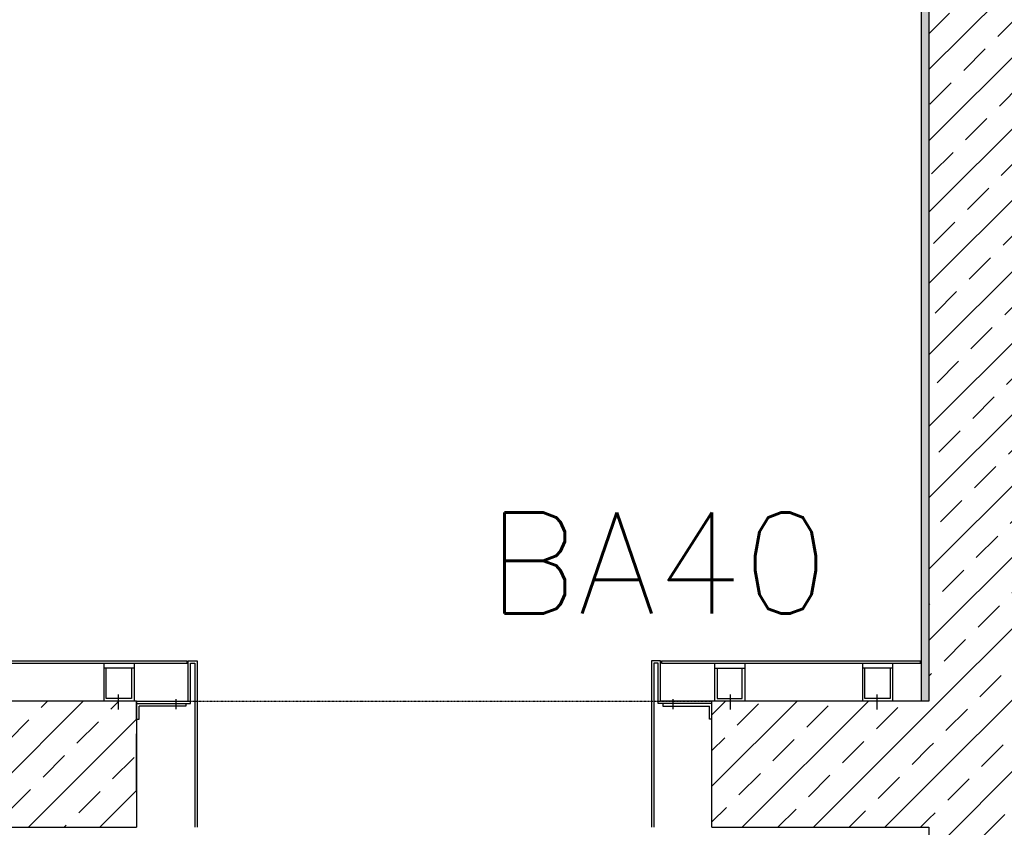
# Model space of a CAD drawing. Header units: millimetres. Extents: x -4577 to 1032787, y -66234 to 201209.
# Tile 245 of 256: x 26248 to 28199, y -49876 to -48276. Entities that reach past the tile are written whole.
import ezdxf

# ---------------------------------------------------------------- set-up
doc = ezdxf.new("R2010")
doc.units = ezdxf.units.MM
for name, pattern in [('510_5_2OG_ELT_1004$0$11-07-22_DS_2OG$0$AUSGEZOGEN', [0]), ('510_5_2OG_ELT_1004$0$11-07-22_DS_2OG$0$STRICHLINIE_S4', [0.095, 0.06, -0.035]), ('510_5_2OG_ELT_1004$0$11-07-22_DS_2OG$0$VERDECKT2_S2', [0.17, 0.1, -0.07]), ('510_5_2OG_ELT_1004$0$VERDECKT', [9.525, 6.35, -3.175])]:
    doc.linetypes.add(name, pattern=pattern)
for name, color, linetype in [('510_5_2OG_ELT_1004$0$11-07-22_DS_2OG$0$Nichttragende_Bauteile', 8, '510_5_2OG_ELT_1004$0$11-07-22_DS_2OG$0$AUSGEZOGEN'), ('510_5_2OG_ELT_1004$0$11-07-22_DS_2OG$0$Tragende_Bauteile', 8, '510_5_2OG_ELT_1004$0$11-07-22_DS_2OG$0$AUSGEZOGEN'), ('510_5_2OG_ELT_1004$0$Brandabschnitt', 6, '510_5_2OG_ELT_1004$0$VERDECKT')]:
    doc.layers.add(name, color=color, linetype=linetype)
doc.styles.add('510_5_2OG_ELT_1004$0$Standard', font='simplex.shx')
pattern_1 = [(45, (1895.8, -66891.69), (-70.71068, 70.71068), []), (45, (1860.44, -66856.34), (-70.71068, 70.71068), [60, -35])]

# ---------------------------------------------------------------- blocks, each defined once
blk = doc.blocks.new('510_5_2OG_ELT_1004')
at = {"layer": '510_5_2OG_ELT_1004$0$11-07-22_DS_2OG$0$Nichttragende_Bauteile', "linetype": 'Continuous'}
h = blk.add_hatch(dxfattribs=at)
h.set_pattern_fill('MUSTER_NA', color=256, scale=12.5, style=0, pattern_type=2)
h.set_pattern_definition([(0, (1908.297, -66879.192), (25, 25), [12.5, -12.5]), (90, (1908.297, -66879.192), (25, 25), [12.5, -12.5])])
h.paths.add_polyline_path([(28050, -49625.6), (28050, -47010.6), (28040, -47010.6), (28035, -47011.1), (28035, -49625.6)], flags=0)
at = {"layer": '510_5_2OG_ELT_1004$0$11-07-22_DS_2OG$0$Tragende_Bauteile', "linetype": 'Continuous'}
h = blk.add_hatch(dxfattribs=at)
h.set_pattern_fill('SCHRAFFUR_16', color=256, scale=1000, style=0, pattern_type=2)
h.set_pattern_definition(pattern_1)
h.paths.add_polyline_path([(28050, -47025.6), (28050, -52495.6), (28300, -52495.6), (28300, -47025.6)], flags=0)
h = blk.add_hatch(dxfattribs=at)
h.set_pattern_fill('SCHRAFFUR_16', color=256, scale=1000, style=0, pattern_type=2)
h.set_pattern_definition(pattern_1)
h.paths.add_polyline_path([(26050, -49875.6), (26480, -49875.6), (26480, -49625.6), (25370, -49625.6), (25370, -49875.6), (25800, -49875.6), (25800, -49875.6), (26050, -49875.6)], flags=0)
h = blk.add_hatch(dxfattribs=at)
h.set_pattern_fill('SCHRAFFUR_16', color=256, scale=1000, style=0, pattern_type=2)
h.set_pattern_definition(pattern_1)
h.paths.add_polyline_path([(28050, -49625.6), (27620, -49625.6), (27620, -49875.6), (28050, -49875.6)], flags=0)
at = {"layer": '510_5_2OG_ELT_1004$0$11-07-22_DS_2OG$0$Nichttragende_Bauteile', "linetype": '510_5_2OG_ELT_1004$0$11-07-22_DS_2OG$0$AUSGEZOGEN'}
for p, q in [((28035, -49625.6), (28035, -46660.6)), ((25270, -49545.6), (26580, -49545.7)), ((25270, -49550.6), (26580, -49550.6)), ((26414.9, -49550.6), (26414.9, -49625.6)), ((26474.9, -49550.6), (26474.9, -49625.6)), ((26580, -49545.6), (26580, -49550.6)), ((26580, -49550.6), (26580, -49545.6)), ((26580, -49545.7), (26580, -49550.6)), ((26581.9, -49545.6), (26586.9, -49545.6)), ((26581.9, -49625.6), (26581.9, -49545.6)), ((26586.9, -49545.6), (26595, -49545.6)), ((26586.9, -49550.6), (26595, -49550.6)), ((26586.9, -49630.6), (26586.9, -49550.6)), ((26595, -49545.6), (26600, -49545.6)), ((26595, -49550.6), (26595, -49875.6)), ((26600, -49545.6), (26600, -49875.6)), ((27505, -49545.6), (27500, -49545.6)), ((27500, -49545.6), (27500, -49875.6)), ((27513.1, -49545.6), (27505, -49545.6)), ((27513.1, -49550.6), (27505, -49550.6)), ((27505, -49550.6), (27505, -49875.6)), ((27518.1, -49545.6), (27513.1, -49545.6)), ((27513.1, -49630.6), (27513.1, -49550.6)), ((27518.1, -49625.6), (27518.1, -49545.6)), ((27520, -49545.6), (27520, -49550.6)), ((27520, -49545.6), (28033.4, -49545.6)), ((27520, -49550.6), (28001, -49550.6)), ((27625.1, -49550.6), (27625.1, -49625.6)), ((27685.1, -49550.6), (27685.1, -49625.6)), ((27918, -49550.6), (27918, -49625.6)), ((27978, -49550.6), (27978, -49625.6)), ((28001, -49550.6), (28033.4, -49550.6)), ((28033.4, -49550.6), (28033.4, -49545.6)), ((26474.9, -49560.6), (26414.9, -49560.6)), ((26419.9, -49620.6), (26419.9, -49560.6)), ((26469.9, -49560.6), (26469.9, -49620.6)), ((27625.1, -49560.6), (27685.1, -49560.6)), ((27630.1, -49560.6), (27630.1, -49620.6)), ((27680.1, -49620.6), (27680.1, -49560.6)), ((27978, -49560.6), (27918, -49560.6)), ((27923, -49620.6), (27923, -49560.6)), ((27973, -49560.6), (27973, -49620.6)), ((26469.9, -49620.6), (26419.9, -49620.6)), ((26443.7, -49612.7), (26443.7, -49642.1)), ((26480, -49625.6), (26581.9, -49625.6)), ((26480, -49630.6), (26480, -49625.6)), ((26480, -49625.6), (26581.9, -49625.6)), ((26480, -49661.6), (26480, -49630.6)), ((26480, -49630.6), (26577.3, -49630.6)), ((26557.8, -49622), (26557.8, -49641.2)), ((26577.3, -49630.6), (26577.3, -49635.6)), ((26577.3, -49630.6), (26586.9, -49630.6)), ((27522.7, -49630.6), (27513.1, -49630.6)), ((27620, -49625.6), (27518.1, -49625.6)), ((27620, -49625.6), (27518.1, -49625.6)), ((27522.7, -49630.6), (27522.7, -49635.6)), ((27620, -49630.6), (27522.7, -49630.6)), ((27542.2, -49622), (27542.2, -49641.2)), ((27620, -49630.6), (27620, -49625.6)), ((27620, -49661.6), (27620, -49630.6)), ((27630.1, -49620.6), (27680.1, -49620.6)), ((27656.3, -49612.7), (27656.3, -49642.1)), ((27973, -49620.6), (27923, -49620.6)), ((27946.8, -49612.7), (27946.8, -49642.1)), ((26485, -49661), (26485, -49635.6)), ((26577.3, -49635.6), (26485, -49635.6)), ((27522.7, -49635.6), (27615, -49635.6)), ((27615, -49661), (27615, -49635.6)), ((26480, -49661), (26485, -49661)), ((27620, -49661), (27615, -49661)), ((26480, -49805.5), (26480, -49690.6))]:
    blk.add_line(p, q, dxfattribs=at)
at = {"layer": '510_5_2OG_ELT_1004$0$11-07-22_DS_2OG$0$Nichttragende_Bauteile', "linetype": '510_5_2OG_ELT_1004$0$11-07-22_DS_2OG$0$VERDECKT2_S2'}
for p, q in [((26485, -49625.6), (26581.9, -49625.6)), ((27615, -49625.6), (27518.1, -49625.6))]:
    blk.add_line(p, q, dxfattribs=at)
at = {"layer": '510_5_2OG_ELT_1004$0$11-07-22_DS_2OG$0$Nichttragende_Bauteile', "linetype": '510_5_2OG_ELT_1004$0$11-07-22_DS_2OG$0$AUSGEZOGEN'}
blk.add_lwpolyline([(26575, -49550.6), (26575, -49550.6)], close=True, dxfattribs=at)
at = {"layer": '510_5_2OG_ELT_1004$0$11-07-22_DS_2OG$0$Tragende_Bauteile', "linetype": '510_5_2OG_ELT_1004$0$11-07-22_DS_2OG$0$AUSGEZOGEN'}
for p, q in [((28050, -47025.6), (28050, -49625.6)), ((26480, -49625.6), (25370, -49625.6)), ((26480, -49625.6), (26480, -49875.6)), ((27620, -49875.6), (27620, -49625.6)), ((28050, -49625.6), (27620, -49625.6)), ((26050, -49875.6), (26480, -49875.6)), ((27620, -49875.6), (28050, -49875.6)), ((28050, -49875.6), (28050, -52495.6))]:
    blk.add_line(p, q, dxfattribs=at)
at = {"layer": '510_5_2OG_ELT_1004$0$11-07-22_DS_2OG$0$Tragende_Bauteile', "linetype": '510_5_2OG_ELT_1004$0$11-07-22_DS_2OG$0$STRICHLINIE_S4'}
blk.add_line((26480, -49625.6), (27620, -49625.6), dxfattribs=at)
at = {"layer": '510_5_2OG_ELT_1004$0$Brandabschnitt', "lineweight": 25, "insert": (27174.3, -49252.2), "char_height": 200, "width": 2427.901, "attachment_point": 1, "style": '510_5_2OG_ELT_1004$0$Standard'}
blk.add_mtext('BA40', dxfattribs=at)

msp = doc.modelspace()

# ---------------------------------------------------------------- block references
msp.add_blockref('510_5_2OG_ELT_1004', (0, -0.1))

doc.saveas('drawing.dxf')
